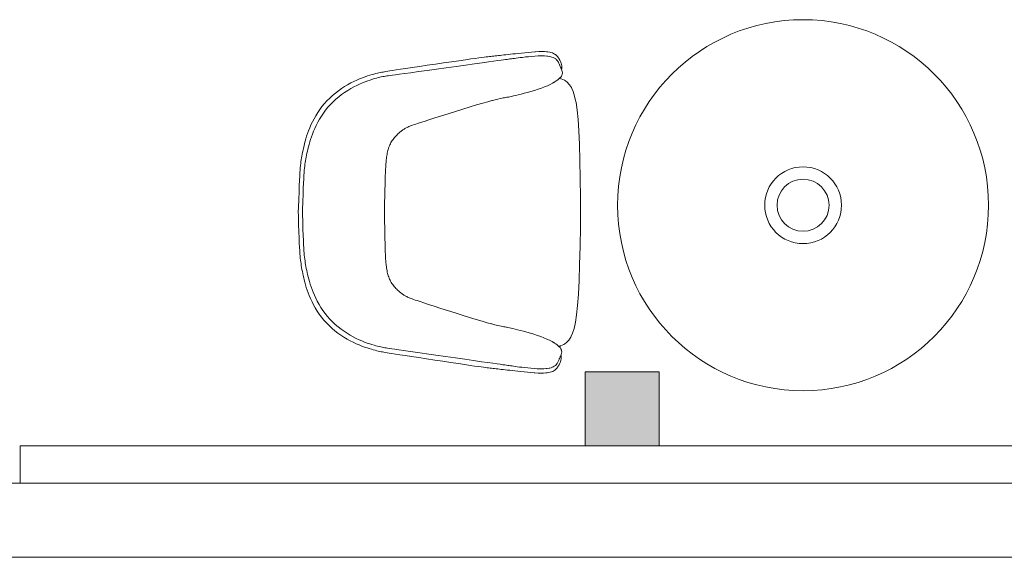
# Model space of a CAD drawing. Extents: x -750 to 58062, y -2404 to 18333.
# Tile 9 of 91: x 8535 to 10558, y 152 to 1257. Entities that reach past the tile are written whole.
import ezdxf

# ---------------------------------------------------------------- set-up
doc = ezdxf.new("R2010")
doc.units = 0
doc.header["$MEASUREMENT"] = 0
doc.layers.add('GREY SCALE', color=9, linetype='Continuous', lineweight=0, true_color=0x808080)
doc.layers.add('GREYSCALE', color=9, linetype='Continuous', lineweight=0, true_color=0x808080)

# ---------------------------------------------------------------- blocks, each defined once
blk = doc.blocks.new('FLOOR PLAN')
at = {"layer": 'GREYSCALE', "ltscale": 0.25}
h = blk.add_hatch(color=256, dxfattribs=at)
h.dxf.hatch_style = 1
h.paths.add_polyline_path([(9696.9, 533.5), (9696.9, 381.1), (9849.3, 381.1), (9849.3, 533.5)])
at = {"layer": 'GREYSCALE'}
for p, q in [((9437.5, 1172.5), (9450.9, 1174.5)), ((9450.9, 1174.5), (9462.1, 1176.1)), ((9462.1, 1176.1), (9471.2, 1177.3)), ((9471.2, 1177.3), (9478.7, 1178.4)), ((9478.7, 1178.4), (9484.8, 1179.2)), ((9484.8, 1179.2), (9489.7, 1179.8)), ((9489.7, 1179.8), (9493.7, 1180.3)), ((9493.7, 1180.3), (9497.1, 1180.7)), ((9497.1, 1180.7), (9500.2, 1181.1)), ((9500.2, 1181.1), (9503.2, 1181.4)), ((9503.2, 1181.4), (9506.2, 1181.8)), ((9506.2, 1181.8), (9509.3, 1182.1)), ((9509.3, 1182.1), (9512.4, 1182.4)), ((9512.4, 1182.4), (9515.6, 1182.8)), ((9515.6, 1182.8), (9518.9, 1183.1)), ((9524.1, 1173.6), (9517.4, 1172.7)), ((9518.9, 1183.1), (9522.4, 1183.5)), ((9522.4, 1183.5), (9526, 1183.9)), ((9529.3, 1174.3), (9524.1, 1173.6)), ((9526, 1183.9), (9530, 1184.3)), ((9533.4, 1174.9), (9529.3, 1174.3)), ((9530, 1184.3), (9534.1, 1184.8)), ((9536.7, 1175.3), (9533.4, 1174.9)), ((9534.1, 1184.8), (9538.6, 1185.3)), ((9539.7, 1175.7), (9536.7, 1175.3)), ((9538.6, 1185.3), (9543.4, 1185.8)), ((9542.5, 1176.1), (9539.7, 1175.7)), ((9545.3, 1176.5), (9542.5, 1176.1)), ((9543.4, 1185.8), (9548.6, 1186.4)), ((9548.3, 1176.9), (9545.3, 1176.5)), ((9551.5, 1177.3), (9548.3, 1176.9)), ((9548.6, 1186.4), (9554.1, 1186.9)), ((9555, 1177.8), (9551.5, 1177.3)), ((9554.1, 1186.9), (9559.9, 1187.6)), ((9559, 1178.3), (9555, 1177.8)), ((9563.4, 1178.9), (9559, 1178.3)), ((9559.9, 1187.6), (9566.3, 1188.2)), ((9568.5, 1179.4), (9563.4, 1178.9)), ((9566.3, 1188.2), (9573, 1188.9)), ((9574.4, 1180.1), (9568.5, 1179.4)), ((9573, 1188.9), (9580, 1189.6)), ((9580.7, 1180.7), (9574.4, 1180.1)), ((9580, 1189.6), (9587, 1190.2)), ((9587.2, 1181.3), (9580.7, 1180.7)), ((9587, 1190.2), (9593.8, 1190.7)), ((9593.8, 1181.8), (9587.2, 1181.3)), ((9593.8, 1190.7), (9595, 1190.8)), ((9600.1, 1182.2), (9593.8, 1181.8)), ((9595, 1190.8), (9601.6, 1191.2)), ((9606.1, 1182.4), (9600.1, 1182.2)), ((9601.6, 1191.2), (9607.8, 1191.4)), ((9607.8, 1182.4), (9606.1, 1182.4)), ((9607.8, 1191.4), (9613.3, 1191.3)), ((9613.4, 1182.3), (9607.8, 1182.4)), ((9613.3, 1191.3), (9617.9, 1191)), ((9618.2, 1182), (9613.4, 1182.3)), ((9617.9, 1191), (9620.3, 1190.8)), ((9620.3, 1181.8), (9618.2, 1182)), ((9620.3, 1190.8), (9624.2, 1190.1)), ((9624.2, 1181.1), (9620.3, 1181.8)), ((9624.2, 1190.1), (9626.6, 1189.5)), ((9626.2, 1180.7), (9624.2, 1181.1)), ((9628.7, 1179.9), (9626.2, 1180.7)), ((9626.6, 1189.5), (9629.6, 1188.5)), ((9631.2, 1179.2), (9628.7, 1179.9)), ((9629.6, 1188.5), (9632, 1187.6)), ((9632.8, 1178.4), (9631.2, 1179.2)), ((9632, 1187.6), (9634.2, 1186.2)), ((9635.1, 1177.1), (9632.8, 1178.4)), ((9634.2, 1186.2), (9636.2, 1185)), ((9636.5, 1176.2), (9635.1, 1177.1)), ((9636.2, 1185), (9638.4, 1183.2)), ((9637.7, 1175.1), (9636.5, 1176.2)), ((9638.8, 1173.9), (9637.7, 1175.1)), ((9638.4, 1183.2), (9640.4, 1180.9)), ((9640.2, 1172.4), (9638.8, 1173.9)), ((9640.4, 1180.9), (9642.3, 1178.2)), ((9642.3, 1178.2), (9643.1, 1176.8)), ((9643.1, 1176.8), (9644.9, 1173.9)), ((9644.9, 1173.9), (9646.4, 1170.8)), ((9301.4, 1152.4), (9308.6, 1153.5)), ((9308.6, 1153.5), (9317.4, 1154.8)), ((9317.4, 1154.8), (9328.3, 1156.5)), ((9328.3, 1156.5), (9341.5, 1158.4)), ((9341.5, 1158.4), (9356.5, 1160.6)), ((9356.5, 1160.6), (9372.6, 1163)), ((9391.6, 1155.3), (9372.3, 1152.6)), ((9372.6, 1163), (9389.4, 1165.5)), ((9389.4, 1165.5), (9406.1, 1167.9)), ((9411.7, 1158.1), (9391.6, 1155.3)), ((9406.1, 1167.9), (9422.4, 1170.3)), ((9431.8, 1160.9), (9411.7, 1158.1)), ((9422.4, 1170.3), (9437.5, 1172.5)), ((9451.3, 1163.6), (9431.8, 1160.9)), ((9469.3, 1166.1), (9451.3, 1163.6)), ((9485.2, 1168.3), (9469.3, 1166.1)), ((9498.3, 1170.1), (9485.2, 1168.3)), ((9508.9, 1171.6), (9498.3, 1170.1)), ((9517.4, 1172.7), (9508.9, 1171.6)), ((9641.1, 1171.1), (9640.2, 1172.4)), ((9641.9, 1169.7), (9641.1, 1171.1)), ((9642.6, 1168.4), (9641.9, 1169.7)), ((9643.2, 1167), (9642.6, 1168.4)), ((9643.7, 1165.6), (9643.2, 1167)), ((9644.3, 1164.3), (9643.7, 1165.6)), ((9644.8, 1163.1), (9644.3, 1164.3)), ((9645.3, 1161.9), (9644.8, 1163.1)), ((9645.8, 1160.7), (9645.3, 1161.9)), ((9646.3, 1159.5), (9645.8, 1160.7)), ((9646.8, 1158.3), (9646.3, 1159.5)), ((9646.4, 1170.8), (9647.6, 1167.7)), ((9647.3, 1157.1), (9646.8, 1158.3)), ((9647.8, 1156), (9647.3, 1157.1)), ((9647.6, 1167.7), (9648.5, 1164.7)), ((9648.3, 1154.8), (9647.8, 1156)), ((9648.8, 1153.6), (9648.3, 1154.8)), ((9648.8, 1155.7), (9648.4, 1154.6)), ((9648.5, 1164.7), (9649.1, 1161.8)), ((9649.2, 1157.2), (9648.8, 1155.7)), ((9649.2, 1152.4), (9648.8, 1153.6)), ((9649.1, 1161.8), (9649.4, 1159.3)), ((9649.4, 1159.3), (9649.2, 1157.2)), ((9227.7, 1132.6), (9233.6, 1135.2)), ((9233.6, 1135.2), (9239.4, 1137.4)), ((9239.4, 1137.4), (9244.9, 1139.4)), ((9244.9, 1139.4), (9250, 1141.2)), ((9250, 1141.2), (9254.8, 1142.7)), ((9254.8, 1142.7), (9259.1, 1144)), ((9260.2, 1134.3), (9255.5, 1132.8)), ((9259.1, 1144), (9263, 1145.1)), ((9264.4, 1135.6), (9260.2, 1134.3)), ((9263, 1145.1), (9266.6, 1146.1)), ((9268.3, 1136.7), (9264.4, 1135.6)), ((9266.6, 1146.1), (9270, 1146.9)), ((9271.8, 1137.7), (9268.3, 1136.7)), ((9270, 1146.9), (9273.1, 1147.6)), ((9275.1, 1138.4), (9271.8, 1137.7)), ((9273.1, 1147.6), (9276, 1148.2)), ((9278.1, 1139.1), (9275.1, 1138.4)), ((9276, 1148.2), (9278.9, 1148.7)), ((9281, 1139.7), (9278.1, 1139.1)), ((9278.9, 1148.7), (9281.7, 1149.2)), ((9283.8, 1140.2), (9281, 1139.7)), ((9281.7, 1149.2), (9284.5, 1149.7)), ((9286.5, 1140.7), (9283.8, 1140.2)), ((9284.5, 1149.7), (9287.5, 1150.3)), ((9289.3, 1141.1), (9286.5, 1140.7)), ((9287.5, 1150.3), (9291.2, 1150.9)), ((9292.4, 1141.6), (9289.3, 1141.1)), ((9291.2, 1150.9), (9295.7, 1151.6)), ((9296.2, 1142.1), (9292.4, 1141.6)), ((9295.7, 1151.6), (9301.4, 1152.4)), ((9301.1, 1142.8), (9296.2, 1142.1)), ((9307.4, 1143.7), (9301.1, 1142.8)), ((9315.6, 1144.8), (9307.4, 1143.7)), ((9325.9, 1146.2), (9315.6, 1144.8)), ((9338.7, 1147.9), (9325.9, 1146.2)), ((9354.4, 1150.1), (9338.7, 1147.9)), ((9372.3, 1152.6), (9354.4, 1150.1)), ((9637.7, 1130.9), (9641, 1133.3)), ((9641, 1133.3), (9643.8, 1135.7)), ((9643.8, 1135.7), (9644.5, 1136.4)), ((9644.1, 1136), (9647, 1135.4)), ((9644.5, 1136.4), (9646.7, 1138.7)), ((9646.7, 1138.7), (9648.3, 1141)), ((9647, 1135.4), (9647.4, 1135.3)), ((9647.4, 1135.3), (9654.4, 1132.5)), ((9648.3, 1141), (9648.8, 1141.9)), ((9648.8, 1141.9), (9649.1, 1142.5)), ((9649.1, 1142.5), (9649.3, 1143.1)), ((9649.7, 1150.5), (9649.2, 1152.4)), ((9649.3, 1143.1), (9649.8, 1144.1)), ((9650, 1149.4), (9649.7, 1150.5)), ((9649.8, 1144.1), (9650, 1145.1)), ((9650.2, 1148.2), (9650, 1149.4)), ((9650, 1145.1), (9650.2, 1147.1)), ((9650.2, 1147.1), (9650.2, 1148.2)), ((9189.9, 1110.8), (9196.2, 1115.3)), ((9196.2, 1115.3), (9202.5, 1119.4)), ((9202.5, 1119.4), (9208.9, 1123.2)), ((9208.9, 1123.2), (9215.2, 1126.7)), ((9215.2, 1115.1), (9209, 1111.4)), ((9215.2, 1126.7), (9221.5, 1129.8)), ((9221.4, 1118.6), (9215.2, 1115.1)), ((9227.6, 1121.7), (9221.4, 1118.6)), ((9221.5, 1129.8), (9227.7, 1132.6)), ((9233.6, 1124.4), (9227.6, 1121.7)), ((9239.5, 1126.9), (9233.6, 1124.4)), ((9245.1, 1129.2), (9239.5, 1126.9)), ((9250.5, 1131.1), (9245.1, 1129.2)), ((9255.5, 1132.8), (9250.5, 1131.1)), ((9592.9, 1111.5), (9600.1, 1113.8)), ((9600.1, 1113.8), (9607, 1116.2)), ((9607, 1116.2), (9613.6, 1118.7)), ((9613.6, 1118.7), (9619.7, 1121.2)), ((9619.7, 1121.2), (9625.2, 1123.7)), ((9625.2, 1123.7), (9630.1, 1126.3)), ((9630.1, 1126.3), (9633.2, 1128.1)), ((9633.2, 1128.1), (9633.9, 1128.5)), ((9633.9, 1128.5), (9634.6, 1128.9)), ((9634.6, 1128.9), (9635.5, 1129.5)), ((9635.5, 1129.5), (9637.7, 1130.9)), ((9654.4, 1132.5), (9656.6, 1131)), ((9656.6, 1131), (9660.1, 1128.5)), ((9660.1, 1128.5), (9664.4, 1123.6)), ((9664.4, 1123.6), (9664.7, 1123.2)), ((9664.7, 1123.2), (9668.6, 1117.2)), ((9668.6, 1117.2), (9669.6, 1115.1)), ((9669.6, 1115.1), (9672.3, 1109.1)), ((9166.4, 1090.2), (9172, 1095.7)), ((9172, 1095.7), (9177.8, 1101)), ((9177.8, 1101), (9183.8, 1106.1)), ((9184.7, 1093.3), (9179, 1088)), ((9183.8, 1106.1), (9189.9, 1110.8)), ((9190.6, 1098.2), (9184.7, 1093.3)), ((9196.6, 1102.9), (9190.6, 1098.2)), ((9202.7, 1107.3), (9196.6, 1102.9)), ((9209, 1111.4), (9202.7, 1107.3)), ((9512.2, 1092.3), (9517.7, 1093.6)), ((9517.7, 1093.6), (9522.1, 1094.6)), ((9522.1, 1094.6), (9525.6, 1095.4)), ((9525.6, 1095.4), (9528.5, 1095.9)), ((9528.5, 1095.9), (9531.1, 1096.4)), ((9531.1, 1096.4), (9533.7, 1096.9)), ((9533.7, 1096.9), (9536.1, 1097.3)), ((9536.1, 1097.3), (9536.5, 1097.4)), ((9536.5, 1097.4), (9539.3, 1097.9)), ((9539.3, 1097.9), (9542.4, 1098.5)), ((9542.4, 1098.5), (9545.8, 1099.2)), ((9545.8, 1099.2), (9549.7, 1100.1)), ((9549.7, 1100.1), (9554.2, 1101.1)), ((9554.2, 1101.1), (9559.3, 1102.4)), ((9559.3, 1102.4), (9565.2, 1103.8)), ((9565.2, 1103.8), (9571.6, 1105.5)), ((9571.6, 1105.5), (9578.5, 1107.3)), ((9578.5, 1107.3), (9585.6, 1109.4)), ((9585.6, 1109.4), (9592.9, 1111.5)), ((9672.3, 1109.1), (9675.4, 1099.4)), ((9675.4, 1099.4), (9676.7, 1093.2)), ((9676.7, 1093.2), (9678.2, 1086.6)), ((9151.6, 1072.1), (9156.2, 1078.3)), ((9156.2, 1078.3), (9161.2, 1084.4)), ((9161.2, 1084.4), (9166.4, 1090.2)), ((9168.4, 1076.8), (9163.6, 1070.9)), ((9173.6, 1082.5), (9168.4, 1076.8)), ((9179, 1088), (9173.6, 1082.5)), ((9430.5, 1068.4), (9445.3, 1073)), ((9445.3, 1073), (9460.4, 1077.6)), ((9460.4, 1077.6), (9474, 1081.7)), ((9474, 1081.7), (9486.4, 1085.3)), ((9486.4, 1085.3), (9496.8, 1088.2)), ((9496.8, 1088.2), (9505.4, 1090.5)), ((9505.4, 1090.5), (9506.3, 1090.8)), ((9506.3, 1090.8), (9512.2, 1092.3)), ((9678.2, 1086.6), (9680.5, 1071.1)), ((9136.5, 1046.7), (9139.8, 1053.1)), ((9139.8, 1053.1), (9143.5, 1059.4)), ((9143.5, 1059.4), (9147.4, 1065.8)), ((9147.4, 1065.8), (9151.6, 1072.1)), ((9151, 1052.2), (9147.5, 1045.9)), ((9154.9, 1058.5), (9151, 1052.2)), ((9159.1, 1064.7), (9154.9, 1058.5)), ((9163.6, 1070.9), (9159.1, 1064.7)), ((9376.1, 1051.1), (9388, 1054.9)), ((9388, 1054.9), (9401.5, 1059.2)), ((9401.5, 1059.2), (9415.2, 1063.6)), ((9415.2, 1063.6), (9430.5, 1068.4)), ((9680.5, 1071.1), (9682.4, 1052)), ((9128.5, 1028.5), (9130.9, 1034.4)), ((9130.9, 1034.4), (9133.6, 1040.5)), ((9133.6, 1040.5), (9136.5, 1046.7)), ((9141.4, 1033.5), (9138.7, 1027.5)), ((9144.3, 1039.7), (9141.4, 1033.5)), ((9147.5, 1045.9), (9144.3, 1039.7)), ((9323.6, 1031.2), (9324.9, 1032.1)), ((9324.9, 1032.1), (9326.4, 1032.9)), ((9326.4, 1032.9), (9327.9, 1033.8)), ((9327.9, 1033.8), (9329.4, 1034.6)), ((9329.4, 1034.6), (9331.1, 1035.5)), ((9331.1, 1035.5), (9332.8, 1036.3)), ((9332.8, 1036.3), (9334.5, 1037.1)), ((9334.5, 1037.1), (9336.4, 1037.9)), ((9336.4, 1037.9), (9338.2, 1038.6)), ((9338.2, 1038.6), (9340.2, 1039.4)), ((9340.2, 1039.4), (9342.4, 1040.2)), ((9342.4, 1040.2), (9345.3, 1041.1)), ((9345.3, 1041.1), (9348.8, 1042.3)), ((9348.8, 1042.3), (9352.4, 1043.4)), ((9352.4, 1043.4), (9358.6, 1045.4)), ((9358.6, 1045.4), (9366.4, 1047.9)), ((9366.4, 1047.9), (9376.1, 1051.1)), ((9682.4, 1052), (9684, 1028.6)), ((9121.6, 1007), (9123.1, 1012.1)), ((9123.1, 1012.1), (9124.7, 1017.4)), ((9124.7, 1017.4), (9126.5, 1022.8)), ((9126.5, 1022.8), (9128.5, 1028.5)), ((9134.4, 1016.1), (9132.6, 1010.7)), ((9136.4, 1021.7), (9134.4, 1016.1)), ((9138.7, 1027.5), (9136.4, 1021.7)), ((9302.2, 1010.6), (9303.8, 1012.6)), ((9303.8, 1012.6), (9305.4, 1014.6)), ((9305.4, 1014.6), (9307.2, 1016.7)), ((9307.2, 1016.7), (9309, 1018.6)), ((9309, 1018.6), (9310.7, 1020.3)), ((9310.7, 1020.3), (9312.4, 1022)), ((9312.4, 1022), (9314, 1023.5)), ((9314, 1023.5), (9315.5, 1024.9)), ((9315.5, 1024.9), (9317, 1026.2)), ((9317, 1026.2), (9318.3, 1027.3)), ((9318.3, 1027.3), (9319.6, 1028.4)), ((9319.6, 1028.4), (9320.9, 1029.4)), ((9320.9, 1029.4), (9322.2, 1030.3)), ((9322.2, 1030.3), (9323.6, 1031.2)), ((9684, 1028.6), (9685.3, 1000.6)), ((9117.3, 988.7), (9118.3, 993)), ((9118.3, 993), (9119.3, 997.5)), ((9119.3, 997.5), (9120.4, 1002.2)), ((9120.4, 1002.2), (9121.6, 1007)), ((9128.4, 995.7), (9127.3, 991.1)), ((9129.7, 1000.5), (9128.4, 995.7)), ((9131, 1005.5), (9129.7, 1000.5)), ((9132.6, 1010.7), (9131, 1005.5)), ((9292.3, 990.3), (9293.1, 992.8)), ((9293.1, 992.8), (9293.9, 995.2)), ((9293.9, 995.2), (9294.8, 997.6)), ((9294.8, 997.6), (9295.8, 999.8)), ((9295.8, 999.8), (9296.8, 1002)), ((9296.8, 1002), (9298, 1004.2)), ((9298, 1004.2), (9299.3, 1006.5)), ((9299.3, 1006.5), (9300.7, 1008.5)), ((9300.7, 1008.5), (9302.2, 1010.6)), ((9685.3, 1000.6), (9686.2, 967.4)), ((9113.6, 969.1), (9114.2, 972.9)), ((9114.2, 972.9), (9114.9, 976.7)), ((9114.9, 976.7), (9115.6, 980.6)), ((9115.6, 980.6), (9116.4, 984.6)), ((9116.4, 984.6), (9117.3, 988.7)), ((9123.8, 974.5), (9123, 970.6)), ((9124.6, 978.4), (9123.8, 974.5)), ((9125.4, 982.5), (9124.6, 978.4)), ((9126.4, 986.7), (9125.4, 982.5)), ((9127.3, 991.1), (9126.4, 986.7)), ((9288.4, 968.7), (9288.7, 971.4)), ((9288.7, 971.4), (9289, 974)), ((9289, 974), (9289.5, 976.8)), ((9289.5, 976.8), (9289.9, 979.6)), ((9289.9, 979.6), (9290.4, 982.3)), ((9290.4, 982.3), (9291, 985.1)), ((9291, 985.1), (9291.6, 987.7)), ((9291.6, 987.7), (9292.3, 990.3)), ((9111.2, 948.2), (9111.6, 953.1)), ((9111.6, 953.1), (9112, 957.4)), ((9112, 957.4), (9112.5, 961.4)), ((9112.5, 961.4), (9113, 965.2)), ((9113, 965.2), (9113.6, 969.1)), ((9120.2, 951.6), (9119.8, 947.4)), ((9120.7, 955.5), (9120.2, 951.6)), ((9121.2, 959.3), (9120.7, 955.5)), ((9121.8, 963.1), (9121.2, 959.3)), ((9122.4, 966.8), (9121.8, 963.1)), ((9123, 970.6), (9122.4, 966.8)), ((9286.9, 950.4), (9287.1, 953.2)), ((9287.1, 953.2), (9287.3, 955.9)), ((9287.3, 955.9), (9287.5, 958.6)), ((9287.5, 958.6), (9287.6, 961.2)), ((9287.6, 961.2), (9287.8, 963.4)), ((9287.8, 963.4), (9288.1, 966)), ((9288.1, 966), (9288.4, 968.7)), ((9686.2, 967.4), (9686.9, 930.3)), ((9109.9, 926.4), (9110.4, 935.1)), ((9110.4, 935.1), (9110.8, 942.3)), ((9110.8, 942.3), (9111.2, 948.2)), ((9119, 936.7), (9118.6, 929.6)), ((9119.4, 942.5), (9119, 936.7)), ((9119.8, 947.4), (9119.4, 942.5)), ((9286, 925.4), (9286.2, 931.9)), ((9286.2, 931.9), (9286.3, 937.1)), ((9286.3, 937.1), (9286.5, 941.3)), ((9286.5, 941.3), (9286.6, 944.8)), ((9286.6, 944.8), (9286.8, 947.8)), ((9286.8, 947.8), (9286.9, 950.4)), ((9109, 903.2), (9109.5, 915.9)), ((9109.5, 915.9), (9109.9, 926.4)), ((9117.7, 910.7), (9117.2, 898.2)), ((9118.2, 921), (9117.7, 910.7)), ((9118.6, 929.6), (9118.2, 921)), ((9285.5, 907.4), (9285.8, 917.3)), ((9285.8, 917.3), (9286, 925.4)), ((9686.9, 930.3), (9687.4, 890.5)), ((9108.4, 888.1), (9109, 903.2)), ((9117.2, 898.2), (9116.7, 883.3)), ((9285, 880.7), (9285.3, 895.2)), ((9285.3, 895.2), (9285.5, 907.4)), ((9687.4, 890.5), (9687.6, 860.8)), ((9107.4, 862.2), (9107.7, 870.9)), ((9107.7, 870.9), (9108.4, 888.1)), ((9116.7, 883.3), (9116, 866.3)), ((9284.6, 864), (9285, 880.7)), ((9107.7, 853.5), (9107.4, 862.2)), ((9108.2, 836.2), (9107.7, 853.5)), ((9116, 866.3), (9115.9, 862.2)), ((9115.9, 862.2), (9116, 858)), ((9116, 858), (9116.6, 841)), ((9284.6, 861.8), (9284.6, 864)), ((9284.6, 859.5), (9284.6, 861.8)), ((9284.9, 842.8), (9284.6, 859.5)), ((9687.6, 860.8), (9687.2, 831.1)), ((9108.8, 821.1), (9108.2, 836.2)), ((9116.6, 841), (9117.1, 826.1)), ((9285.1, 828.3), (9284.9, 842.8)), ((9687.2, 831.1), (9686.6, 791.3)), ((9109.2, 808.5), (9108.8, 821.1)), ((9117.1, 826.1), (9117.5, 813.6)), ((9117.5, 813.6), (9117.9, 803.3)), ((9285.3, 816.2), (9285.1, 828.3)), ((9285.5, 806.2), (9285.3, 816.2)), ((9109.6, 797.9), (9109.2, 808.5)), ((9110, 789.2), (9109.6, 797.9)), ((9110.4, 782.1), (9110, 789.2)), ((9117.9, 803.3), (9118.3, 794.7)), ((9118.3, 794.7), (9118.7, 787.6)), ((9285.7, 798.1), (9285.5, 806.2)), ((9285.8, 791.6), (9285.7, 798.1)), ((9286, 786.4), (9285.8, 791.6)), ((9686.6, 791.3), (9685.7, 754.2)), ((9110.8, 776.1), (9110.4, 782.1)), ((9111.2, 771.2), (9110.8, 776.1)), ((9111.6, 766.9), (9111.2, 771.2)), ((9118.7, 787.6), (9119, 781.8)), ((9119, 781.8), (9119.4, 776.9)), ((9119.4, 776.9), (9119.8, 772.7)), ((9119.8, 772.7), (9120.2, 768.8)), ((9286.1, 782.2), (9286, 786.4)), ((9286.2, 778.7), (9286.1, 782.2)), ((9286.4, 775.7), (9286.2, 778.7)), ((9286.5, 773.1), (9286.4, 775.7)), ((9286.7, 770.3), (9286.5, 773.1)), ((9286.8, 767.6), (9286.7, 770.3)), ((9112, 763), (9111.6, 766.9)), ((9112.5, 759.1), (9112, 763)), ((9113.1, 755.3), (9112.5, 759.1)), ((9113.7, 751.5), (9113.1, 755.3)), ((9114.3, 747.6), (9113.7, 751.5)), ((9120.2, 768.8), (9120.7, 765)), ((9120.7, 765), (9121.3, 761.2)), ((9121.3, 761.2), (9121.9, 757.4)), ((9121.9, 757.4), (9122.5, 753.7)), ((9122.5, 753.7), (9123.2, 749.8)), ((9123.2, 749.8), (9124, 745.9)), ((9287, 764.9), (9286.8, 767.6)), ((9287.2, 762.3), (9287, 764.9)), ((9287.4, 760.1), (9287.2, 762.3)), ((9287.6, 757.5), (9287.4, 760.1)), ((9287.9, 754.8), (9287.6, 757.5)), ((9288.2, 752.1), (9287.9, 754.8)), ((9288.5, 749.5), (9288.2, 752.1)), ((9288.9, 746.7), (9288.5, 749.5)), ((9685.7, 754.2), (9684.6, 721)), ((9115.1, 743.7), (9114.3, 747.6)), ((9115.9, 739.7), (9115.1, 743.7)), ((9116.7, 735.6), (9115.9, 739.7)), ((9117.6, 731.3), (9116.7, 735.6)), ((9118.6, 726.8), (9117.6, 731.3)), ((9124, 745.9), (9124.9, 741.8)), ((9124.9, 741.8), (9125.8, 737.6)), ((9125.8, 737.6), (9126.7, 733.1)), ((9126.7, 733.1), (9127.8, 728.5)), ((9127.8, 728.5), (9129, 723.7)), ((9289.4, 743.9), (9288.9, 746.7)), ((9289.9, 741.2), (9289.4, 743.9)), ((9290.4, 738.4), (9289.9, 741.2)), ((9291, 735.7), (9290.4, 738.4)), ((9291.7, 733.1), (9291, 735.7)), ((9292.4, 730.6), (9291.7, 733.1)), ((9293.3, 728.2), (9292.4, 730.6)), ((9119.7, 722.1), (9118.6, 726.8)), ((9121, 717.3), (9119.7, 722.1)), ((9122.3, 712.2), (9121, 717.3)), ((9123.9, 706.9), (9122.3, 712.2)), ((9129, 723.7), (9130.4, 718.7)), ((9130.4, 718.7), (9131.9, 713.5)), ((9131.9, 713.5), (9133.7, 708.1)), ((9294.2, 725.9), (9293.3, 728.2)), ((9295.1, 723.6), (9294.2, 725.9)), ((9296.2, 721.4), (9295.1, 723.6)), ((9297.3, 719.3), (9296.2, 721.4)), ((9298.7, 717), (9297.3, 719.3)), ((9300, 714.9), (9298.7, 717)), ((9301.5, 712.9), (9300, 714.9)), ((9303, 710.8), (9301.5, 712.9)), ((9304.7, 708.8), (9303, 710.8)), ((9306.5, 706.7), (9304.7, 708.8)), ((9684.6, 721), (9683.2, 693)), ((9125.7, 701.4), (9123.9, 706.9)), ((9127.8, 695.7), (9125.7, 701.4)), ((9130.1, 689.9), (9127.8, 695.7)), ((9132.7, 683.8), (9130.1, 689.9)), ((9133.7, 708.1), (9135.7, 702.5)), ((9135.7, 702.5), (9138, 696.7)), ((9138, 696.7), (9140.5, 690.7)), ((9140.5, 690.7), (9143.4, 684.5)), ((9308.2, 704.8), (9306.5, 706.7)), ((9310, 703.1), (9308.2, 704.8)), ((9311.7, 701.4), (9310, 703.1)), ((9313.3, 699.9), (9311.7, 701.4)), ((9314.8, 698.5), (9313.3, 699.9)), ((9316.2, 697.2), (9314.8, 698.5)), ((9317.5, 696), (9316.2, 697.2)), ((9318.8, 695), (9317.5, 696)), ((9320.1, 694), (9318.8, 695)), ((9321.4, 693), (9320.1, 694)), ((9322.8, 692.1), (9321.4, 693)), ((9324.1, 691.2), (9322.8, 692.1)), ((9325.6, 690.4), (9324.1, 691.2)), ((9327.1, 689.5), (9325.6, 690.4)), ((9328.6, 688.7), (9327.1, 689.5)), ((9330.3, 687.8), (9328.6, 688.7)), ((9683.2, 693), (9681.5, 669.7)), ((9135.7, 677.5), (9132.7, 683.8)), ((9138.9, 671.1), (9135.7, 677.5)), ((9142.5, 664.7), (9138.9, 671.1)), ((9143.4, 684.5), (9146.6, 678.2)), ((9146.6, 678.2), (9150.1, 671.9)), ((9150.1, 671.9), (9154, 665.6)), ((9332, 687), (9330.3, 687.8)), ((9333.7, 686.2), (9332, 687)), ((9335.5, 685.4), (9333.7, 686.2)), ((9337.4, 684.6), (9335.5, 685.4)), ((9339.3, 683.9), (9337.4, 684.6)), ((9341.6, 683.1), (9339.3, 683.9)), ((9344.4, 682.1), (9341.6, 683.1)), ((9347.9, 680.9), (9344.4, 682.1)), ((9351.6, 679.7), (9347.9, 680.9)), ((9357.7, 677.7), (9351.6, 679.7)), ((9365.5, 675.2), (9357.7, 677.7)), ((9375.2, 672), (9365.5, 675.2)), ((9387, 668.1), (9375.2, 672)), ((9400.5, 663.7), (9387, 668.1)), ((9681.5, 669.7), (9679.5, 650.5)), ((9146.4, 658.3), (9142.5, 664.7)), ((9150.7, 652), (9146.4, 658.3)), ((9155.2, 645.8), (9150.7, 652)), ((9154, 665.6), (9158.1, 659.4)), ((9158.1, 659.4), (9162.6, 653.2)), ((9162.6, 653.2), (9167.4, 647.3)), ((9414.2, 659.3), (9400.5, 663.7)), ((9429.6, 654.4), (9414.2, 659.3)), ((9444.3, 649.7), (9429.6, 654.4)), ((9459.3, 645), (9444.3, 649.7)), ((9679.5, 650.5), (9677.1, 635.1)), ((9160.1, 639.7), (9155.2, 645.8)), ((9165.3, 633.9), (9160.1, 639.7)), ((9170.9, 628.3), (9165.3, 633.9)), ((9167.4, 647.3), (9172.5, 641.5)), ((9176.6, 623), (9170.9, 628.3)), ((9172.5, 641.5), (9177.9, 636)), ((9177.9, 636), (9183.6, 630.7)), ((9183.6, 630.7), (9189.4, 625.7)), ((9473, 640.9), (9459.3, 645)), ((9485.3, 637.3), (9473, 640.9)), ((9495.8, 634.3), (9485.3, 637.3)), ((9504.3, 631.9), (9495.8, 634.3)), ((9505.2, 631.7), (9504.3, 631.9)), ((9511.1, 630.1), (9505.2, 631.7)), ((9516.6, 628.8), (9511.1, 630.1)), ((9521, 627.8), (9516.6, 628.8)), ((9524.5, 627), (9521, 627.8)), ((9675.6, 628.5), (9674.3, 622.3)), ((9677.1, 635.1), (9675.6, 628.5)), ((9182.6, 617.9), (9176.6, 623)), ((9188.7, 613.1), (9182.6, 617.9)), ((9195, 608.7), (9188.7, 613.1)), ((9189.4, 625.7), (9195.5, 621)), ((9201.3, 604.5), (9195, 608.7)), ((9195.5, 621), (9201.6, 616.6)), ((9201.6, 616.6), (9207.8, 612.5)), ((9207.8, 612.5), (9214, 608.7)), ((9214, 608.7), (9220.2, 605.3)), ((9527.4, 626.4), (9524.5, 627)), ((9530, 626), (9527.4, 626.4)), ((9532.6, 625.5), (9530, 626)), ((9535, 625), (9532.6, 625.5)), ((9535.3, 625), (9535, 625)), ((9538.2, 624.4), (9535.3, 625)), ((9541.2, 623.8), (9538.2, 624.4)), ((9544.7, 623.1), (9541.2, 623.8)), ((9548.6, 622.2), (9544.7, 623.1)), ((9553, 621.1), (9548.6, 622.2)), ((9558.2, 619.9), (9553, 621.1)), ((9564, 618.4), (9558.2, 619.9)), ((9570.4, 616.7), (9564, 618.4)), ((9577.3, 614.8), (9570.4, 616.7)), ((9584.4, 612.7), (9577.3, 614.8)), ((9591.7, 610.5), (9584.4, 612.7)), ((9598.9, 608.2), (9591.7, 610.5)), ((9605.8, 605.8), (9598.9, 608.2)), ((9671.1, 612.6), (9668.4, 606.6)), ((9674.3, 622.3), (9671.1, 612.6)), ((9207.6, 600.7), (9201.3, 604.5)), ((9214, 597.2), (9207.6, 600.7)), ((9220.2, 594), (9214, 597.2)), ((9220.2, 605.3), (9226.3, 602.1)), ((9226.4, 591.1), (9220.2, 594)), ((9226.3, 602.1), (9232.4, 599.3)), ((9232.3, 588.6), (9226.4, 591.1)), ((9238.1, 586.3), (9232.3, 588.6)), ((9232.4, 599.3), (9238.2, 596.8)), ((9238.2, 596.8), (9243.8, 594.6)), ((9243.8, 594.6), (9249.2, 592.6)), ((9249.2, 592.6), (9254.2, 590.8)), ((9254.2, 590.8), (9258.9, 589.3)), ((9258.9, 589.3), (9263.1, 588)), ((9263.1, 588), (9267, 586.9)), ((9267, 586.9), (9270.5, 585.9)), ((9612.4, 603.3), (9605.8, 605.8)), ((9618.4, 600.7), (9612.4, 603.3)), ((9623.9, 598.2), (9618.4, 600.7)), ((9628.9, 595.6), (9623.9, 598.2)), ((9632, 593.8), (9628.9, 595.6)), ((9632.6, 593.4), (9632, 593.8)), ((9633.3, 593), (9632.6, 593.4)), ((9634.2, 592.4), (9633.3, 593)), ((9636.5, 590.9), (9634.2, 592.4)), ((9639.7, 588.5), (9636.5, 590.9)), ((9642.5, 586.1), (9639.7, 588.5)), ((9653.1, 589.2), (9646.1, 586.5)), ((9655.3, 590.8), (9653.1, 589.2)), ((9658.8, 593.3), (9655.3, 590.8)), ((9663.2, 598.1), (9658.8, 593.3)), ((9663.5, 598.5), (9663.2, 598.1)), ((9667.4, 604.5), (9663.5, 598.5)), ((9668.4, 606.6), (9667.4, 604.5)), ((9243.6, 584.3), (9238.1, 586.3)), ((9248.7, 582.5), (9243.6, 584.3)), ((9253.4, 581), (9248.7, 582.5)), ((9257.7, 579.7), (9253.4, 581)), ((9261.7, 578.5), (9257.7, 579.7)), ((9265.3, 577.6), (9261.7, 578.5)), ((9268.6, 576.7), (9265.3, 577.6)), ((9271.7, 576), (9268.6, 576.7)), ((9270.5, 585.9), (9273.8, 585.1)), ((9274.7, 575.4), (9271.7, 576)), ((9273.8, 585.1), (9276.8, 584.4)), ((9277.5, 574.8), (9274.7, 575.4)), ((9276.8, 584.4), (9279.7, 583.8)), ((9280.3, 574.3), (9277.5, 574.8)), ((9279.7, 583.8), (9282.5, 583.3)), ((9283.1, 573.8), (9280.3, 574.3)), ((9282.5, 583.3), (9285.2, 582.8)), ((9286.2, 573.2), (9283.1, 573.8)), ((9285.2, 582.8), (9288, 582.4)), ((9289.8, 572.6), (9286.2, 573.2)), ((9288, 582.4), (9291, 581.9)), ((9294.4, 571.9), (9289.8, 572.6)), ((9291, 581.9), (9294.9, 581.4)), ((9300, 571), (9294.4, 571.9)), ((9294.9, 581.4), (9299.8, 580.7)), ((9299.8, 580.7), (9306.1, 579.8)), ((9307.2, 569.9), (9300, 571)), ((9306.1, 579.8), (9314.2, 578.6)), ((9316, 568.5), (9307.2, 569.9)), ((9314.2, 578.6), (9324.5, 577.1)), ((9326.9, 566.8), (9316, 568.5)), ((9324.5, 577.1), (9337.3, 575.3)), ((9340.1, 564.8), (9326.9, 566.8)), ((9337.3, 575.3), (9353.1, 573.1)), ((9353.1, 573.1), (9370.9, 570.5)), ((9370.9, 570.5), (9390.2, 567.7)), ((9390.2, 567.7), (9410.3, 564.8)), ((9643.2, 585.5), (9642.5, 586.1)), ((9645.7, 586.4), (9642.8, 585.8)), ((9645.4, 583.1), (9643.2, 585.5)), ((9647, 580.8), (9645.4, 583.1)), ((9646.1, 586.5), (9645.7, 586.4)), ((9646.4, 565.8), (9646.9, 567)), ((9646.9, 567), (9647.4, 568.2)), ((9647.4, 579.9), (9647, 580.8)), ((9647, 567.2), (9647.4, 566.1)), ((9647.7, 579.3), (9647.4, 579.9)), ((9647.4, 568.2), (9647.8, 569.4)), ((9648, 578.6), (9647.7, 579.3)), ((9647.8, 569.4), (9648.4, 571.2)), ((9648.4, 577.7), (9648, 578.6)), ((9648.6, 576.7), (9648.4, 577.7)), ((9648.4, 571.2), (9648.7, 572.4)), ((9648.9, 574.7), (9648.6, 576.7)), ((9648.7, 572.4), (9648.9, 573.6)), ((9648.9, 573.6), (9648.9, 574.7)), ((9355.1, 562.5), (9340.1, 564.8)), ((9371.2, 560.1), (9355.1, 562.5)), ((9387.9, 557.5), (9371.2, 560.1)), ((9404.7, 555), (9387.9, 557.5)), ((9420.9, 552.5), (9404.7, 555)), ((9410.3, 564.8), (9430.4, 561.9)), ((9436, 550.3), (9420.9, 552.5)), ((9430.4, 561.9), (9449.8, 559.1)), ((9449.4, 548.3), (9436, 550.3)), ((9460.6, 546.6), (9449.4, 548.3)), ((9449.8, 559.1), (9467.8, 556.5)), ((9469.7, 545.3), (9460.6, 546.6)), ((9467.8, 556.5), (9483.8, 554.2)), ((9483.8, 554.2), (9496.8, 552.4)), ((9496.8, 552.4), (9507.4, 550.9)), ((9507.4, 550.9), (9515.9, 549.7)), ((9515.9, 549.7), (9522.6, 548.8)), ((9522.6, 548.8), (9527.8, 548)), ((9527.8, 548), (9531.9, 547.5)), ((9531.9, 547.5), (9535.2, 547)), ((9535.2, 547), (9538.2, 546.6)), ((9538.2, 546.6), (9541, 546.2)), ((9635, 545.6), (9636.2, 546.7)), ((9636.2, 546.7), (9637.3, 547.9)), ((9637.3, 547.9), (9638.7, 549.5)), ((9638.7, 549.5), (9639.6, 550.7)), ((9639.6, 550.7), (9640.4, 552.1)), ((9640.4, 552.1), (9641.1, 553.5)), ((9641.1, 553.5), (9641.7, 554.8)), ((9643.4, 547.9), (9641.6, 545)), ((9641.7, 554.8), (9642.3, 556.2)), ((9642.3, 556.2), (9642.8, 557.5)), ((9642.8, 557.5), (9643.4, 558.7)), ((9643.4, 558.7), (9643.9, 559.9)), ((9644.9, 551), (9643.4, 547.9)), ((9643.9, 559.9), (9644.4, 561.1)), ((9644.4, 561.1), (9644.9, 562.3)), ((9644.9, 562.3), (9645.4, 563.5)), ((9646.1, 554.1), (9644.9, 551)), ((9645.4, 563.5), (9645.9, 564.6)), ((9645.9, 564.6), (9646.4, 565.8)), ((9647.1, 557.1), (9646.1, 554.1)), ((9647.7, 559.9), (9647.1, 557.1)), ((9647.4, 566.1), (9647.8, 564.6)), ((9647.9, 562.5), (9647.7, 559.9)), ((9647.8, 564.6), (9647.9, 562.5)), ((9477.2, 544.2), (9469.7, 545.3)), ((9483.3, 543.4), (9477.2, 544.2)), ((9488.2, 542.7), (9483.3, 543.4)), ((9492.2, 542.2), (9488.2, 542.7)), ((9495.6, 541.8), (9492.2, 542.2)), ((9498.7, 541.4), (9495.6, 541.8)), ((9501.7, 541), (9498.7, 541.4)), ((9504.7, 540.7), (9501.7, 541)), ((9507.8, 540.4), (9504.7, 540.7)), ((9510.8, 540), (9507.8, 540.4)), ((9514, 539.7), (9510.8, 540)), ((9517.3, 539.3), (9514, 539.7)), ((9520.8, 538.9), (9517.3, 539.3)), ((9524.5, 538.5), (9520.8, 538.9)), ((9528.4, 538), (9524.5, 538.5)), ((9532.6, 537.6), (9528.4, 538)), ((9537.1, 537), (9532.6, 537.6)), ((9541.9, 536.5), (9537.1, 537)), ((9541, 546.2), (9543.8, 545.8)), ((9547, 535.9), (9541.9, 536.5)), ((9543.8, 545.8), (9546.8, 545.4)), ((9546.8, 545.4), (9550, 544.9)), ((9552.5, 535.3), (9547, 535.9)), ((9550, 544.9), (9553.5, 544.4)), ((9558.4, 534.6), (9552.5, 535.3)), ((9553.5, 544.4), (9557.5, 543.9)), ((9557.5, 543.9), (9561.9, 543.3)), ((9564.7, 533.9), (9558.4, 534.6)), ((9561.9, 543.3), (9567, 542.7)), ((9571.5, 533.2), (9564.7, 533.9)), ((9567, 542.7), (9572.8, 542.1)), ((9578.4, 532.5), (9571.5, 533.2)), ((9572.8, 542.1), (9579.1, 541.4)), ((9585.5, 531.9), (9578.4, 532.5)), ((9579.1, 541.4), (9585.7, 540.7)), ((9592.3, 531.3), (9585.5, 531.9)), ((9585.7, 540.7), (9592.3, 540.2)), ((9592.3, 540.2), (9598.6, 539.8)), ((9593.4, 531.2), (9592.3, 531.3)), ((9600.1, 530.8), (9593.4, 531.2)), ((9598.6, 539.8), (9604.5, 539.6)), ((9606.2, 530.6), (9600.1, 530.8)), ((9604.5, 539.6), (9606.2, 539.6)), ((9606.2, 539.6), (9611.9, 539.6)), ((9611.7, 530.7), (9606.2, 530.6)), ((9616.3, 531), (9611.7, 530.7)), ((9611.9, 539.6), (9616.7, 539.9)), ((9618.7, 531.2), (9616.3, 531)), ((9616.7, 539.9), (9618.7, 540.1)), ((9618.7, 540.1), (9622.7, 540.8)), ((9622.6, 531.8), (9618.7, 531.2)), ((9625.1, 532.4), (9622.6, 531.8)), ((9622.7, 540.8), (9624.7, 541.2)), ((9624.7, 541.2), (9627.2, 541.9)), ((9628, 533.3), (9625.1, 532.4)), ((9627.2, 541.9), (9629.7, 542.7)), ((9630.4, 534.3), (9628, 533.3)), ((9629.7, 542.7), (9631.3, 543.4)), ((9632.7, 535.7), (9630.4, 534.3)), ((9631.3, 543.4), (9633.6, 544.7)), ((9634.7, 536.9), (9632.7, 535.7)), ((9633.6, 544.7), (9635, 545.6)), ((9636.8, 538.7), (9634.7, 536.9)), ((9638.9, 541), (9636.8, 538.7)), ((9640.8, 543.6), (9638.9, 541)), ((9641.6, 545), (9640.8, 543.6))]:
    blk.add_line(p, q, dxfattribs=at)
at = {"layer": 'GREYSCALE', "ltscale": 0.25}
for p, q in [((9696.9, 533.5), (9849.3, 533.5)), ((9696.9, 381.1), (9696.9, 533.5)), ((9849.3, 533.5), (9849.3, 381.1)), ((8535.8, 304.8), (8535.8, 381.1)), ((8535.8, 381.1), (11785.4, 381.1)), ((9849.3, 381.1), (9696.9, 381.1)), ((1453.1, 304.8), (11785.4, 304.8)), ((4032.6, 304.8), (8535.8, 304.8)), ((11785.4, 304.8), (8535.8, 304.8))]:
    blk.add_line(p, q, dxfattribs=at)
at = {"layer": 'GREYSCALE', "ltscale": 0.2}
blk.add_line((1605.5, 152.4), (11785.4, 152.4), dxfattribs=at)
at = {"layer": 'GREYSCALE', "ltscale": 25}
blk.add_circle((10144.8, 875.6), 381.1, dxfattribs=at)
at = {"layer": 'GREYSCALE'}
for radius in [78.9, 53.5]:
    blk.add_circle((10144.8, 875.6), radius, dxfattribs=at)

msp = doc.modelspace()

# ---------------------------------------------------------------- block references
at = {"layer": 'GREY SCALE', "ltscale": 5}
msp.add_blockref('FLOOR PLAN', (0, 0), dxfattribs=at)

doc.saveas('drawing.dxf')
